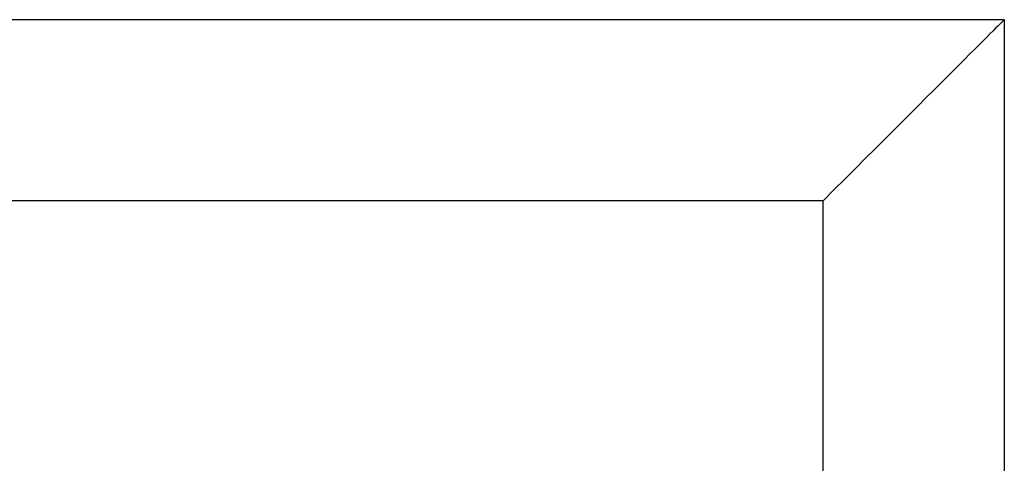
# Model space of a CAD drawing. Header units: millimetres. Extents: x -59761 to 112741, y -57975 to 46221.
# Tile 130 of 132: x 6336 to 6553, y 2138 to 2236. Entities that reach past the tile are written whole.
import ezdxf

# ---------------------------------------------------------------- set-up
doc = ezdxf.new("R2010")
doc.units = ezdxf.units.MM
for name, color, linetype in [('Equip2D', 250, 'Continuous'), ('Equip3D', 7, 'Continuous'), ('EquipAnnot', 5, 'Continuous')]:
    doc.layers.add(name, color=color, linetype=linetype)
doc.styles.add('GOST прямой', font='isocpeur.ttf', dxfattribs={"height": 2.5})

# ---------------------------------------------------------------- blocks, each defined once
blk = doc.blocks.new('A$C04bc52a8')
at = {"color": 0, "linetype": 'Continuous', "lineweight": 0}
for p, q in [((125, -135), (125, -395)), ((125, -395), (365, -395))]:
    blk.add_line(p, q, dxfattribs=at)
for points in [[(85, -435), (85, -321.67), (85, -208.33), (85, -95)], [(85, -435), (85, -435), (98.33, -421.67), (125, -395)], [(405, -435), (298.33, -435), (191.67, -435), (85, -435)]]:
    blk.add_open_spline(points, degree=3, dxfattribs=at)
blk = doc.blocks.new('ec_159601')
at = {"layer": 'Equip3D', "color": 4}
for p, q in [((125, -135, 1340), (125, -395, 1340)), ((125, -395, 1340), (365, -395, 1340))]:
    blk.add_line(p, q, dxfattribs=at)
for points in [[(85, -435, 1290), (85, -321.67, 1290), (85, -208.33, 1290), (85, -95, 1290)], [(85, -435, 1290), (85, -435, 1323.33), (98.33, -421.67, 1327.42), (125, -395, 1340)], [(405, -435, 1290), (298.33, -435, 1290), (191.67, -435, 1290), (85, -435, 1290)]]:
    blk.add_open_spline(points, degree=3, dxfattribs=at)
at = {"layer": 'Equip2D'}
blk.add_blockref('A$C04bc52a8', (0, 0), dxfattribs=at)
at = {"layer": 'EquipAnnot', "style": 'GOST прямой', "flags": 1}
for tag, p in [('НАИМЕНОВАНИЕ', (0, 0)), ('ОПИСАНИЕ', (0, -4.75)), ('РАЗМЕРЫ', (0, -9.5)), ('МОЩНОСТЬ', (0, -14.25)), ('НАПРЯЖЕНИЕ', (0, -19))]:
    blk.add_attdef(tag, p, '', height=2.5, dxfattribs=at)
at = {"layer": 'EquipAnnot', "style": 'GOST прямой'}
blk.add_attdef('НОМЕР', (247.94, -612.31), '', height=2.5, dxfattribs=at)

msp = doc.modelspace()

# ---------------------------------------------------------------- block references
at = {"rotation": 180}
msp.add_blockref('ec_159601', (6638.06, 1800.63), dxfattribs=at)

doc.saveas('drawing.dxf')
